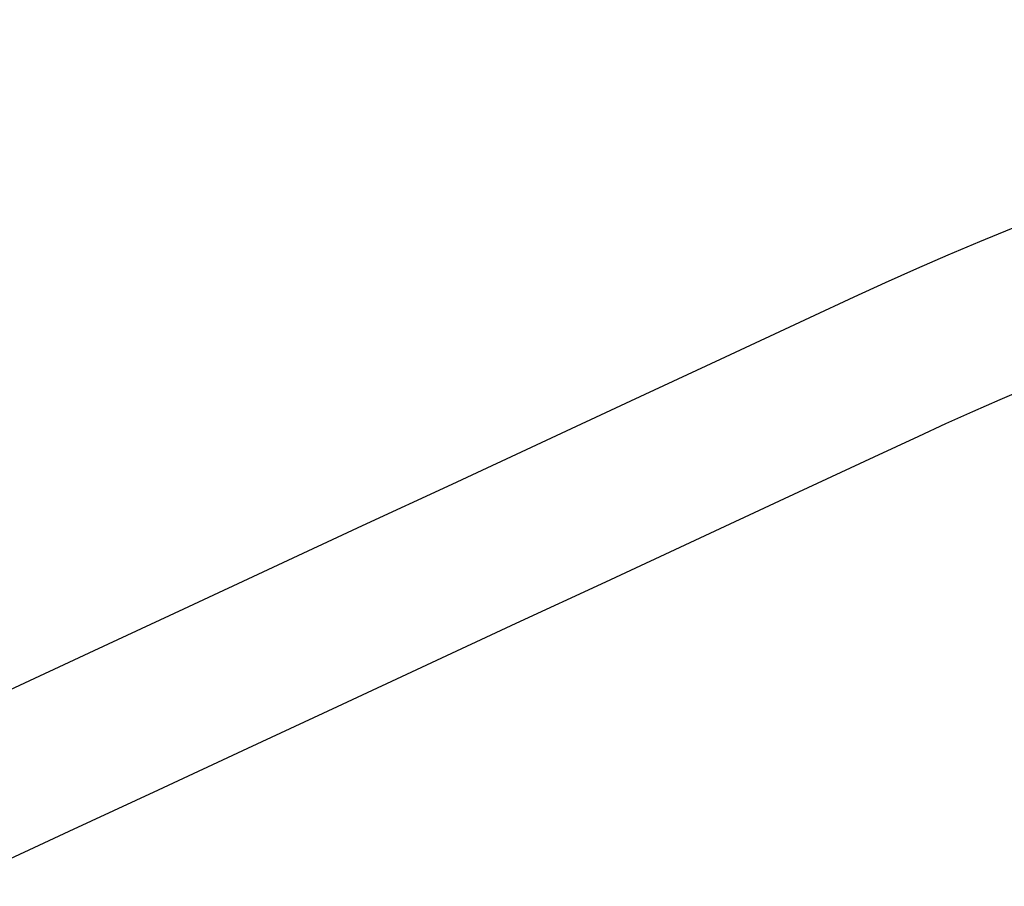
# Model space of a CAD drawing. Header units: metres. Extents: x -623705 to -621271, y -1176863 to -1175581.
# Tile 12 of 13: x -623408.46 to -623405.25, y -1176771.84 to -1176769.02. Entities that reach past the tile are written whole.
import ezdxf

# ---------------------------------------------------------------- set-up
doc = ezdxf.new("R2010")
doc.units = ezdxf.units.M
doc.layers.add('08_Dočasný zábor_Obec_šrafa', color=94, linetype='Continuous')

msp = doc.modelspace()

# ---------------------------------------------------------------- linework, layer by layer
at = {"layer": '08_Dočasný zábor_Obec_šrafa'}
for points in [[(-623398.8261115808, -1176769.463954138, 0.1888893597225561), (-623405.7414708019, -1176769.922122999), (-623405.886452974, -1176769.989529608), (-623406.1784099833, -1176770.125269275), (-623406.4703669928, -1176770.261008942), (-623406.7623240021, -1176770.396748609), (-623407.0542810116, -1176770.532488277), (-623407.3462380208, -1176770.668227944), (-623407.6381950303, -1176770.803967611), (-623407.9301520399, -1176770.939707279), (-623408.2221090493, -1176771.075446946), (-623408.5140660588, -1176771.211186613), (-623408.806023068, -1176771.346926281), (-623409.0979800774, -1176771.482665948), (-623409.3899370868, -1176771.618405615), (-623409.6793822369, -1176771.752977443), (-623409.6818941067, -1176771.754145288), (-623409.9738511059, -1176771.88988495), (-623410.2658081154, -1176772.025624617), (-623410.5577651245, -1176772.161364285), (-623410.8497221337, -1176772.297103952), (-623411.1416791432, -1176772.432843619), (-623411.4336361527, -1176772.568583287), (-623411.7255931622, -1176772.704322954)], [(-623408.5952270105, -1176771.800319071), (-623408.3032700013, -1176771.664579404), (-623408.011312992, -1176771.528839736), (-623407.7193559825, -1176771.393100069), (-623407.427398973, -1176771.257360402), (-623407.1354419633, -1176771.121620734), (-623406.8434849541, -1176770.985881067), (-623406.5515279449, -1176770.8501414), (-623406.2595709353, -1176770.714401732), (-623405.967613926, -1176770.578662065), (-623405.6756569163, -1176770.442922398), (-623405.5296783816, -1176770.37505255, -0.1727237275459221), (-623399.5204816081, -1176769.78678782)]]:
    msp.add_lwpolyline(points, format="xyb", dxfattribs=at)

doc.saveas('drawing.dxf')
